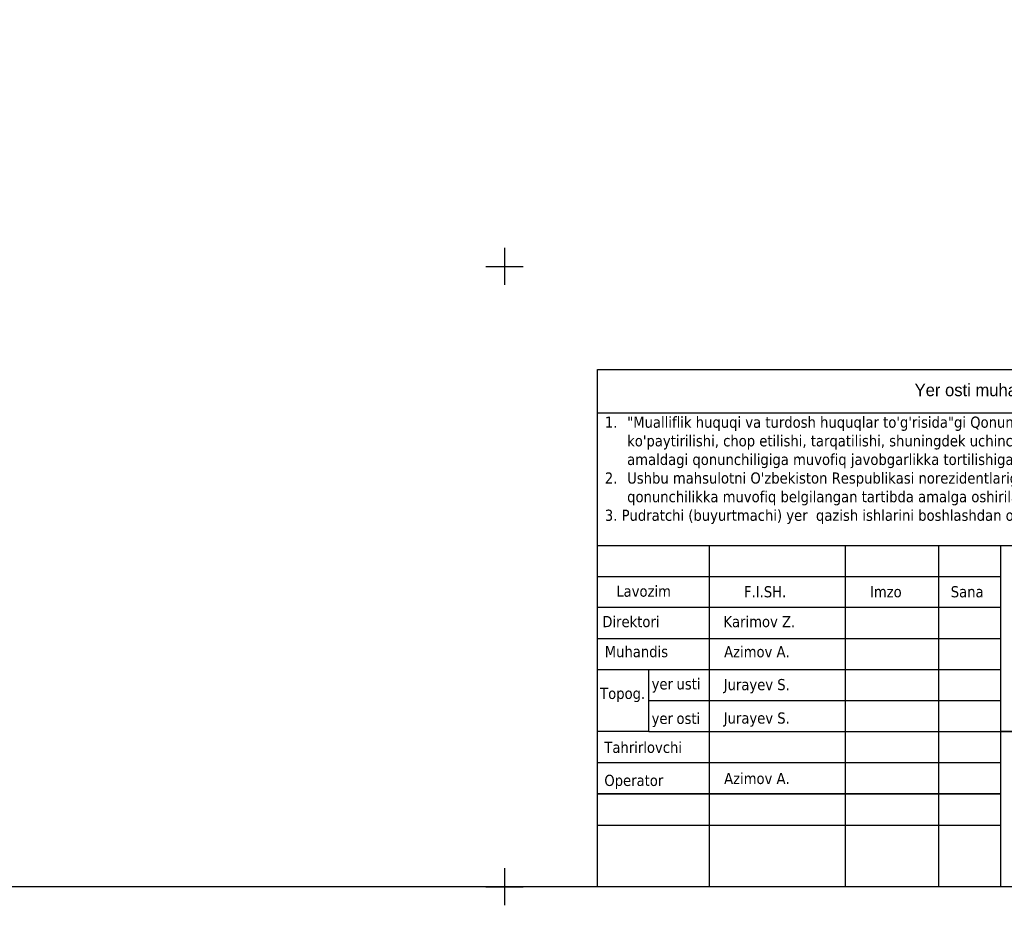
# Model space of a CAD drawing. Header units: metres. Extents: x 705573 to 711566, y 4301675 to 4311183.
# Tile 139 of 256: x 708789 to 708869, y 4308280 to 4308351. Entities that reach past the tile are written whole.
import ezdxf

# ---------------------------------------------------------------- set-up
doc = ezdxf.new("R2010")
doc.units = ezdxf.units.M
doc.header["$LTSCALE"] = 0.5
for name, color, linetype in [('(001) Сетка', 92, 'Continuous'), ('(002) Рамка', 7, 'Continuous'), ('DECOR_OBJCT_#####_L', 7, 'Continuous'), ('DECOR_OBJCT_#####_T', 7, 'Continuous')]:
    doc.layers.add(name, color=color, linetype=linetype)
doc.styles.add('BM-431', font='txt')
doc.styles.add('Shtamp', font='tahoma.ttf')

# ---------------------------------------------------------------- blocks, each defined once
blk = doc.blocks.new('Setka')
at = {"layer": '(001) Сетка'}
for p, q in [((0, 1.5), (0, -1.5)), ((-1.5, 0), (1.5, 0))]:
    blk.add_line(p, q, dxfattribs=at)

msp = doc.modelspace()

# ---------------------------------------------------------------- linework, layer by layer
at = {"layer": '(002) Рамка', "color": 0}
msp.add_lwpolyline([(707528.465, 4311181.396), (708928.465, 4311181.396), (708928.465, 4308281.396), (707528.465, 4308281.396)], close=True, dxfattribs=at)
at = {"layer": 'DECOR_OBJCT_#####_L'}
msp.add_line((708835.965, 4308308.895), (708928.462, 4308308.895), dxfattribs=at)
at = {"layer": 'DECOR_OBJCT_#####_L', "flags": 128}
msp.add_lwpolyline([(708835.968, 4308323.091), (708928.465, 4308323.091), (708928.465, 4308281.396), (708835.965, 4308281.396)], close=True, dxfattribs=at)
for points in [[(708835.965, 4308319.588), (708928.465, 4308319.588)], [(708844.964, 4308308.895), (708844.964, 4308281.396)], [(708855.964, 4308281.396), (708855.964, 4308308.895)], [(708863.464, 4308308.895), (708863.464, 4308281.396)], [(708868.464, 4308308.895), (708868.464, 4308281.396)], [(708835.965, 4308306.395), (708868.464, 4308306.395)], [(708868.464, 4308303.895), (708835.965, 4308303.895)], [(708835.965, 4308301.395), (708868.464, 4308301.395)], [(708835.965, 4308298.895), (708868.464, 4308298.895)], [(708840.092, 4308296.395), (708840.092, 4308298.895)], [(708840.092, 4308296.395), (708868.464, 4308296.395)], [(708840.092, 4308293.895), (708840.092, 4308296.395)], [(708840.092, 4308293.895), (708835.965, 4308293.895)], [(708840.092, 4308293.895), (708874.62, 4308293.895)], [(708888.463, 4308293.895), (708868.464, 4308293.895)], [(708835.965, 4308291.395), (708868.464, 4308291.395)], [(708835.933, 4308288.867), (708868.432, 4308288.867)], [(708835.965, 4308288.895), (708868.464, 4308288.895)], [(708835.933, 4308286.367), (708868.432, 4308286.367)]]:
    msp.add_lwpolyline(points, dxfattribs=at)

# ---------------------------------------------------------------- block references
at = {"layer": '(001) Сетка'}
for p in [(708828.465, 4308331.396), (708828.465, 4308281.396)]:
    msp.add_blockref('Setka', p, dxfattribs=at)

# ---------------------------------------------------------------- texts
at = {"layer": 'DECOR_OBJCT_#####_T', "color": 1, "insert": (708861.533, 4308321.931), "char_height": 1, "width": 91.35603, "attachment_point": 1, "style": 'BM-431'}
msp.add_mtext('Yer osti muhandislik tarmoqlari tegishli tashkilotlar bilan kelishilsin', dxfattribs=at)
at = {"layer": 'DECOR_OBJCT_#####_T', "char_height": 0.9, "attachment_point": 1, "style": 'Shtamp'}
for s, insert, width in [('\\pi-1.8,l2.7,t2.7;1.^I"Mualliflik huquqi va turdosh huquqlar to\'g\'risida"gi Qonunga muvofiq mazkur mualliflik mahsuloti ishlab chiqaruvchi bilan kelishmasdan to\'liq yoki qisman ko\'paytirilishi, chop etilishi, tarqatilishi, shuningdek uchinchi tomonga berilishi mumkin emas va mualliflik huquqlarining buzilishi O\'zbekiston Respublikasining amaldagi qonunchiligiga muvofiq javobgarlikka tortilishiga sabab bo\'ladi.\\P2.^IUshbu mahsulotni O\'zbekiston Respublikasi norezidentlariga taqdim etish faqatgina O\'zbekiston Respublikasi Vazirlar Mahkamasining ruxsati bilan amaldagi qonunchilikka muvofiq belgilangan tartibda amalga oshiriladi.\\P3. Pudratchi (buyurtmachi) yer  q{\\fTahoma|b0|i0|c238|p34;azish} ishlarini boshlashdan oldin albatta muhandislik kommunikatsiyalarini ekspluatatsiya qiluvсhi tashkilotlar vakillarini chaqirishlari shart.\\P ', (708835.65, 4308319.286), 92.18669), ('{\\fTahoma|b0|i0|c0|p34;Lavozim}', (708837.473, 4308305.665), 87.20156), ('{\\fTahoma|b0|i0|c0|p34;F.I.SH.}', (708847.772, 4308305.62), 87.20156), ('{\\fTahoma|b0|i0|c0|p34;Imzo}', (708857.933, 4308305.62), 87.20156), ('{\\fTahoma|b0|i0|c0|p34;Sana}', (708864.446, 4308305.62), 87.20156), ('Muhandis', (708836.543, 4308300.794), 87.20156), ('yer{\\T0.75; }usti', (708840.323, 4308298.192), 87.2044), ('Topog.', (708836.17, 4308297.426), 87.2044), ('yer{\\T0.75; }osti', (708840.323, 4308295.414), 87.2044), ('Tahrirlovchi', (708836.509, 4308293.079), 87.2044), ('Operator', (708836.509, 4308290.415), 87.2044)]:
    msp.add_mtext(s, dxfattribs=dict(at, insert=insert, width=width))
at = {"layer": 'DECOR_OBJCT_#####_T', "char_height": 0.9, "attachment_point": 1, "line_spacing_factor": 0.8, "style": 'Shtamp'}
for s, insert, width in [('Direktori', (708836.344, 4308303.213), 8.32704), ('Karimov Z.', (708846.11, 4308303.213), 8.32704), ('Azimov A.', (708846.169, 4308300.783), 8.32704), ('Jurayev S.', (708846.134, 4308298.135), 9.92128), ('Jurayev S.', (708846.134, 4308295.439), 9.92128), ('Azimov A.', (708846.169, 4308290.569), 8.32704)]:
    msp.add_mtext(s, dxfattribs=dict(at, insert=insert, width=width))

doc.saveas('drawing.dxf')
